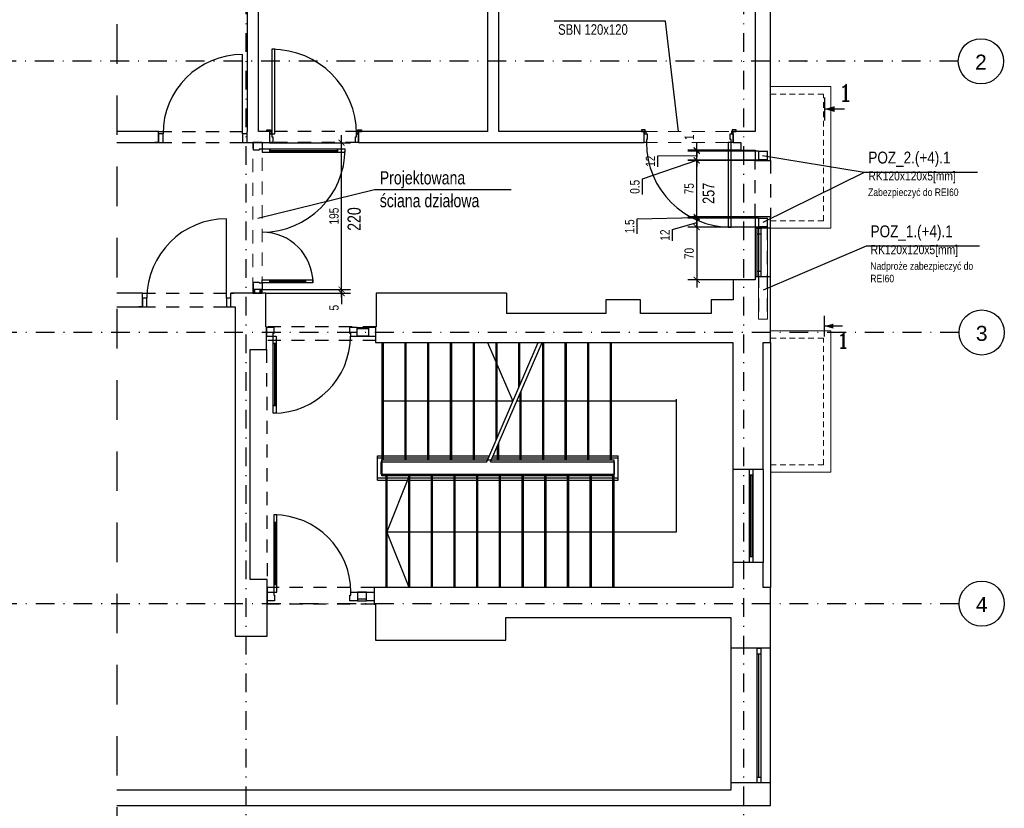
# Model space of a CAD drawing. Header units: metres. Extents: x -1395 to 3805, y -1606 to 1418.
# Tile 9 of 11: x 1456 to 2762, y -612 to 434. Entities that reach past the tile are written whole.
import ezdxf
from ezdxf.enums import TextEntityAlignment as Align

# ---------------------------------------------------------------- set-up
doc = ezdxf.new("R2010")
doc.units = ezdxf.units.M
doc.header["$LTSCALE"] = 50
doc.header["$MEASUREMENT"] = 0
for name, pattern in [('DASHDOTX2', [1, 0.5, -0.25, 0, -0.25]), ('DO', [1, 0.5, -0.24, 0.02, -0.24]), ('DP', [0.63, 0.35, -0.28]), ('Przer. długie kreski', [0.25, 0.15, -0.1])]:
    doc.linetypes.add(name, pattern=pattern)
for name, color, linetype in [('A_osie', 7, 'Continuous'), ('A_pomocnicze', 7, 'Continuous'), ('A_ściany', 7, 'Continuous'), ('BS_lpd', 1, 'DP'), ('BS_wym', 1, 'Continuous'), ('BZ_odn', 1, 'Continuous'), ('BZ_osd', 1, 'DO'), ('BZ_txc', 1, 'Continuous'), ('BZ_txg', 3, 'Continuous'), ('BZ_txs', 2, 'Continuous'), ('BZ_wym', 1, 'Continuous'), ('K3_konstrukcja do wykonania', 2, 'Continuous'), ('K3_projektowane nadproza', 150, 'DP'), ('k3_projektowane sciany', 2, 'Continuous'), ('k3_sciany istn', 1, 'DP')]:
    doc.layers.add(name, color=color, linetype=linetype)
doc.styles.add('BIKTC', font='bikromsw.shx', dxfattribs={"width": 0.85})
doc.styles.add('BIKTS', font='bikromsw.shx', dxfattribs={"width": 0.85})
doc.styles.add('BIKWYM', font='bikromsw.shx', dxfattribs={"width": 0.8})
doc.styles.add('GENERATED_STYLE_1', font='arial.ttf')
doc.styles.add('ROMANC', font='ROMANC.SHX', dxfattribs={"width": 0.9})
doc.dimstyles.new('BS_KP_50', dxfattribs={"dimscale": 0.5, "dimtxt": 25, "dimasz": 16, "dimexe": 24, "dimexo": 0, "dimgap": 0, "dimtad": 0, "dimdec": 1, "dimrnd": 0.5, "dimzin": 9, "dimdsep": 46, "dimtxsty": 'BIKWYM', "dimblk": 'ARCHTICK', "dimblk1": 'ARCHTICK', "dimblk2": 'WYM-KP', "dimcen": 0, "dimdle": 20, "dimclrd": 256, "dimclre": 256, "dimclrt": 7, "dimadec": 0, "dimazin": 0, "dimtfac": 0.033333, "dimtdec": 1, "dimtmove": 0, "dimatfit": 3, "dimldrblk": 'ARCHTICK', "dimfxl": 1, "dimtvp": 0.8, "dimtfillclr": 256, "dimtolj": 1, "dimarcsym": 0})
doc.dimstyles.new('BZ_BGR_50', dxfattribs={"dimscale": 0.5, "dimtxt": 25, "dimasz": 1.666667, "dimexe": 0, "dimexo": 0, "dimgap": 0, "dimtad": 0, "dimdec": 1, "dimrnd": 0.5, "dimzin": 9, "dimdsep": 46, "dimtxsty": 'BIKWYM', "dimblk": 'NONE', "dimcen": 0, "dimse1": 1, "dimse2": 1, "dimclrd": 256, "dimclre": 256, "dimclrt": 7, "dimadec": 0, "dimazin": 0, "dimtfac": 0.033333, "dimtdec": 1, "dimtmove": 0, "dimatfit": 3, "dimldrblk": 'NONE', "dimfxl": 1, "dimtvp": 0.8, "dimtolj": 1, "dimarcsym": 0})
doc.dimstyles.new('BZ_KP_50', dxfattribs={"dimscale": 0.5, "dimtxt": 25, "dimasz": 16, "dimexe": 24, "dimexo": 0, "dimgap": 0, "dimtad": 0, "dimdec": 1, "dimrnd": 0.5, "dimzin": 9, "dimdsep": 46, "dimtxsty": 'BIKWYM', "dimblk": 'ARCHTICK', "dimblk1": 'ARCHTICK', "dimblk2": 'WYM-KP', "dimcen": 0, "dimdle": 20, "dimclrd": 256, "dimclre": 256, "dimclrt": 7, "dimadec": 0, "dimazin": 0, "dimtfac": 0.033333, "dimtdec": 1, "dimtmove": 0, "dimatfit": 3, "dimfxl": 1, "dimtvp": 0.8, "dimtfillclr": 256, "dimtolj": 1, "dimarcsym": 0})
pattern_1 = [(45, (-18636.798, -4431.543), (-5.7024626, 5.7024626), []), (45, (-18631.096, -4431.543), (-5.7024626, 5.7024626), [4.0323, -2.0161])]

# ---------------------------------------------------------------- blocks, each defined once
blk = doc.blocks.new('_ArchTick')
at = {"color": 0, "linetype": 'ByBlock', "const_width": 0.15}
blk.add_lwpolyline([(-0.5, -0.5), (0.5, 0.5)], dxfattribs=at)
blk = doc.blocks.new('*D199')
at = {"layer": 'BS_wym', "lineweight": -2}
for p, q in [((2353.8, 238.1), (2353.8, 270.1)), ((2302.4, 253.8), (2353.8, 254.1)), ((2302.4, 239.1), (2302.4, 253.8)), ((2435.7, 260.1), (2341.8, 260.1)), ((2435.7, 248.1), (2341.8, 248.1))]:
    blk.add_line(p, q, dxfattribs=at)
at = {"layer": 'Defpoints', "color": 0}
for p in [(2353.8, 260.1), (2435.7, 260.1), (2435.7, 248.1)]:
    blk.add_point(p, dxfattribs=at)
at = {"layer": 'BS_wym', "lineweight": -2, "xscale": 8, "yscale": 8, "zscale": 8}
for p, rotation in [((2353.8, 260.1), 90), ((2353.8, 248.1), 270)]:
    blk.add_blockref('_ArchTick', p, dxfattribs=dict(at, rotation=rotation))
at = {"layer": 'BS_wym', "color": 7, "insert": (2292.4, 246.5), "char_height": 12.5, "attachment_point": 5, "rotation": 90, "style": 'BIKWYM'}
blk.add_mtext('\\A1;12', dxfattribs=at)
blk = doc.blocks.new('WYM-KP')
blk.add_hatch(color=256).paths.add_polyline_path([(-3, 0, 1), (3, 0, 1)])
blk.add_circle((0, 0), 3)
blk = doc.blocks.new('*D200')
at = {"layer": 'BS_wym', "lineweight": -2}
for p, q in [((2353.8, 162.6), (2353.8, 257.6)), ((2431.4, 247.6), (2341.8, 247.6)), ((2431.4, 172.6), (2341.8, 172.6))]:
    blk.add_line(p, q, dxfattribs=at)
at = {"layer": 'Defpoints', "color": 0}
for p in [(2353.8, 247.6), (2431.4, 247.6), (2431.4, 172.6)]:
    blk.add_point(p, dxfattribs=at)
at = {"layer": 'BS_wym', "lineweight": -2, "xscale": 8, "yscale": 8, "zscale": 8}
for p, rotation in [((2353.8, 247.6), 90), ((2353.8, 172.6), 270)]:
    blk.add_blockref('_ArchTick', p, dxfattribs=dict(at, rotation=rotation))
at = {"layer": 'BS_wym', "color": 7, "insert": (2343.8, 210.1), "char_height": 12.5, "attachment_point": 5, "rotation": 90, "style": 'BIKWYM'}
blk.add_mtext('\\A1;75', dxfattribs=at)
blk = doc.blocks.new('*D201')
at = {"layer": 'BS_wym', "lineweight": -2}
for p, q in [((2435.7, 171.1), (2341.8, 171.1)), ((2353.8, 171.1), (2353.8, 179.1)), ((2353.8, 159.1), (2353.8, 171.1)), ((2321.6, 155.9), (2353.8, 165.1)), ((2435.7, 159.1), (2341.8, 159.1)), ((2353.8, 159.1), (2353.8, 151.1)), ((2321.6, 141.1), (2321.6, 155.9))]:
    blk.add_line(p, q, dxfattribs=at)
at = {"layer": 'Defpoints', "color": 0}
for p in [(2353.8, 171.1), (2435.7, 171.1), (2435.7, 159.1)]:
    blk.add_point(p, dxfattribs=at)
at = {"layer": 'BS_wym', "lineweight": -2, "xscale": 8, "yscale": 8, "zscale": 8}
for p, rotation in [((2353.8, 171.1), 270), ((2353.8, 159.1), 90)]:
    blk.add_blockref('_ArchTick', p, dxfattribs=dict(at, rotation=rotation))
at = {"layer": 'BS_wym', "color": 7, "insert": (2311.6, 148.5), "char_height": 12.5, "attachment_point": 5, "rotation": 90, "style": 'BIKWYM'}
blk.add_mtext('\\A1;12', dxfattribs=at)
blk = doc.blocks.new('*D202')
at = {"layer": 'BS_wym', "lineweight": -2}
for p, q in [((2435.7, 159.1), (2341.8, 159.1)), ((2353.8, 169.1), (2353.8, 79)), ((2402.4, 89), (2341.8, 89))]:
    blk.add_line(p, q, dxfattribs=at)
at = {"layer": 'Defpoints', "color": 0}
for p in [(2435.7, 159.1), (2353.8, 89), (2402.4, 89)]:
    blk.add_point(p, dxfattribs=at)
at = {"layer": 'BS_wym', "lineweight": -2, "xscale": 8, "yscale": 8, "zscale": 8}
for p, rotation in [((2353.8, 159.1), 90), ((2353.8, 89), 270)]:
    blk.add_blockref('_ArchTick', p, dxfattribs=dict(at, rotation=rotation))
at = {"layer": 'BS_wym', "color": 7, "insert": (2343.8, 124.1), "char_height": 12.5, "attachment_point": 5, "rotation": 90, "style": 'BIKWYM'}
blk.add_mtext('\\A1;70', dxfattribs=at)
blk = doc.blocks.new('ST2')
blk.add_line((13.77, 0), (0, 0))
blk.add_solid([(6.84, -1.95), (6.84, 1.95), (0, 0)])
blk = doc.blocks.new('eprzv')
blk.add_line((47.9, 0), (-47.9, 0))
at = {"xscale": 6, "yscale": 6, "zscale": 6, "rotation": 270}
blk.add_blockref('ST2', (0, 0), dxfattribs=at)
at = {"style": 'ROMANC'}
blk.add_attdef('PRZ', text='', height=70, rotation=270, dxfattribs=at).set_placement((32.1, -86), align=Align.CENTER)
blk = doc.blocks.new('*D215')
at = {"layer": 'BS_wym', "lineweight": -2}
for p, q in [((1882.6, 76.2), (1882.6, 84.2)), ((1777.2, 76.2), (1894.6, 76.2)), ((1782.1, 71.4), (1894.6, 71.4)), ((1882.6, 76.2), (1882.6, 71.4)), ((1882.6, 71.4), (1882.6, 56.7))]:
    blk.add_line(p, q, dxfattribs=at)
at = {"layer": 'Defpoints', "color": 0}
for p in [(1777.2, 76.2), (1782.1, 71.4), (1882.6, 71.4)]:
    blk.add_point(p, dxfattribs=at)
at = {"layer": 'BS_wym', "lineweight": -2, "xscale": 8, "yscale": 8, "zscale": 8}
for p, rotation in [((1882.6, 76.2), 270), ((1882.6, 71.4), 90)]:
    blk.add_blockref('_ArchTick', p, dxfattribs=dict(at, rotation=rotation))
at = {"layer": 'BS_wym', "color": 7, "insert": (1872.6, 52.1), "char_height": 12.5, "attachment_point": 5, "rotation": 90, "style": 'BIKWYM'}
blk.add_mtext('\\A1;5', dxfattribs=at)
blk = doc.blocks.new('*D216')
at = {"layer": 'BS_wym', "lineweight": -2}
for p, q in [((1882.6, 66.2), (1882.6, 281.2)), ((1787.2, 271.2), (1894.6, 271.2)), ((1777.2, 76.2), (1894.6, 76.2))]:
    blk.add_line(p, q, dxfattribs=at)
at = {"layer": 'Defpoints', "color": 0}
for p in [(1787.2, 271.2), (1882.6, 271.2), (1777.2, 76.2)]:
    blk.add_point(p, dxfattribs=at)
at = {"layer": 'BS_wym', "lineweight": -2, "xscale": 8, "yscale": 8, "zscale": 8}
for p, rotation in [((1882.6, 271.2), 90), ((1882.6, 76.2), 270)]:
    blk.add_blockref('_ArchTick', p, dxfattribs=dict(at, rotation=rotation))
at = {"layer": 'BS_wym', "color": 7, "insert": (1872.6, 173.7), "char_height": 12.5, "attachment_point": 5, "rotation": 90, "style": 'BIKWYM'}
blk.add_mtext('\\A1;195', dxfattribs=at)
blk = doc.blocks.new('_None')
blk = doc.blocks.new('*D220')
at = {"layer": 'BS_wym', "lineweight": -2}
for p, q in [((2353.8, 261.2), (2353.8, 271.6)), ((2412.4, 261.2), (2341.8, 261.2)), ((2435.7, 260.1), (2341.8, 260.1)), ((2353.8, 260.1), (2353.8, 261.2)), ((2353.8, 260.1), (2353.8, 252.1))]:
    blk.add_line(p, q, dxfattribs=at)
at = {"layer": 'Defpoints', "color": 0}
for p in [(2353.8, 261.2), (2412.4, 261.2), (2435.7, 260.1)]:
    blk.add_point(p, dxfattribs=at)
at = {"layer": 'BS_wym', "lineweight": -2, "xscale": 8, "yscale": 8, "zscale": 8}
for p, rotation in [((2353.8, 261.2), 270), ((2353.8, 260.1), 90)]:
    blk.add_blockref('_ArchTick', p, dxfattribs=dict(at, rotation=rotation))
at = {"layer": 'BS_wym', "color": 7, "insert": (2343.8, 278.4), "char_height": 12.5, "attachment_point": 5, "rotation": 90, "style": 'BIKWYM'}
blk.add_mtext('\\A1;1', dxfattribs=at)
blk = doc.blocks.new('*D221')
at = {"layer": 'BZ_wym', "lineweight": -2}
for p, q in [((2353.8, 248.1), (2353.8, 256.1)), ((2281.8, 223.1), (2353.8, 247.9)), ((2435.7, 248.1), (2341.8, 248.1)), ((2431.4, 247.6), (2341.8, 247.6)), ((2353.8, 248.1), (2353.8, 247.6)), ((2353.8, 247.6), (2353.8, 239.6)), ((2281.8, 202.2), (2281.8, 223.1))]:
    blk.add_line(p, q, dxfattribs=at)
at = {"layer": 'Defpoints', "color": 0}
for p in [(2353.8, 247.6), (2431.4, 247.6), (2435.7, 248.1)]:
    blk.add_point(p, dxfattribs=at)
at = {"layer": 'BZ_wym', "lineweight": -2, "xscale": 8, "yscale": 8, "zscale": 8}
for p, rotation in [((2353.8, 248.1), 270), ((2353.8, 247.6), 90)]:
    blk.add_blockref('_ArchTick', p, dxfattribs=dict(at, rotation=rotation))
at = {"layer": 'BZ_wym', "color": 7, "insert": (2271.8, 212.6), "char_height": 12.5, "attachment_point": 5, "rotation": 90, "style": 'BIKWYM'}
blk.add_mtext('\\A1;0.5', dxfattribs=at)
blk = doc.blocks.new('*D222')
at = {"layer": 'BZ_wym', "lineweight": -2}
for p, q in [((2274.8, 169.9), (2353.8, 171.9)), ((2274.8, 150.4), (2274.8, 169.9)), ((2431.4, 172.6), (2341.8, 172.6)), ((2435.7, 171.1), (2341.8, 171.1)), ((2353.8, 172.6), (2353.8, 180.6)), ((2353.8, 172.6), (2353.8, 171.1)), ((2353.8, 171.1), (2353.8, 163.1))]:
    blk.add_line(p, q, dxfattribs=at)
at = {"layer": 'Defpoints', "color": 0}
for p in [(2353.8, 171.1), (2431.4, 172.6), (2435.7, 171.1)]:
    blk.add_point(p, dxfattribs=at)
at = {"layer": 'BZ_wym', "lineweight": -2, "xscale": 8, "yscale": 8, "zscale": 8}
for p, rotation in [((2353.8, 172.6), 270), ((2353.8, 171.1), 90)]:
    blk.add_blockref('_ArchTick', p, dxfattribs=dict(at, rotation=rotation))
at = {"layer": 'BZ_wym', "color": 7, "insert": (2264.8, 160.1), "char_height": 12.5, "attachment_point": 5, "rotation": 90, "style": 'BIKWYM'}
blk.add_mtext('\\A1;1.5', dxfattribs=at)

msp = doc.modelspace()

# ---------------------------------------------------------------- hatches: boundary and pattern name
at = {"layer": 'k3_projektowane sciany', "linetype": 'Continuous'}
h = msp.add_hatch(dxfattribs=at)
h.set_pattern_fill('FP_65', color=256, scale=100, style=0, pattern_type=2)
h.set_pattern_definition(pattern_1)
h.paths.add_polyline_path([(1764.75, 71.41), (1766, 71.41), (1766, 76.23), (1765.75, 76.23), (1764.75, 76.23)])
h = msp.add_hatch(dxfattribs=at)
h.set_pattern_fill('FP_65', color=256, scale=100, style=0, pattern_type=2)
h.set_pattern_definition(pattern_1)
h.paths.add_polyline_path([(1766, 71.41), (1767.25, 71.41), (1767.25, 76.23), (1766, 76.23)])
h = msp.add_hatch(dxfattribs=at)
h.set_pattern_fill('FP_65', color=256, scale=100, style=0, pattern_type=2)
h.set_pattern_definition(pattern_1)
h.paths.add_polyline_path([(1774.75, 71.41), (1776, 71.41), (1776, 76.23), (1774.75, 76.23)])
h = msp.add_hatch(dxfattribs=at)
h.set_pattern_fill('FP_65', color=256, scale=100, style=0, pattern_type=2)
h.set_pattern_definition(pattern_1)
h.paths.add_polyline_path([(1776, 71.41), (1777.25, 71.41), (1777.25, 76.23), (1776, 76.23)])

# ---------------------------------------------------------------- linework, layer by layer
at = {"layer": 'A_osie', "color": 18, "linetype": 'DASHDOTX2', "lineweight": 5}
for p in [(2498.33, 379.21), (2498.33, 379.21), (2499.34, 19.21), (2499.34, 19.21), (2499.34, -340.79), (2499.34, -340.79)]:
    msp.add_point(p, dxfattribs=at)
at = {"layer": 'A_pomocnicze', "linetype": 'Continuous'}
for p, q in [((2451.85, 6.11), (2451.85, -319.49)), ((2441.85, -162.49), (2441.85, -286.19))]:
    msp.add_line(p, q, dxfattribs=at)
at = {"layer": 'A_ściany', "color": 1, "linetype": 'Continuous', "lineweight": 13}
for p, q in [((2451.85, 345.61), (2531.85, 345.61)), ((2531.85, 157.61), (2531.85, 345.61)), ((2451.85, 157.61), (2531.85, 157.61)), ((2451.85, 21.61), (2531.85, 21.61)), ((2531.85, -166.39), (2531.85, 21.61)), ((2451.85, -166.39), (2531.85, -166.39))]:
    msp.add_line(p, q, dxfattribs=at)
at = {"layer": 'A_ściany', "color": 1, "linetype": 'Przer. długie kreski', "lineweight": 13}
for p, q in [((2451.85, 335.61), (2521.85, 335.61)), ((2521.85, 167.61), (2521.85, 335.61)), ((2451.85, 167.61), (2521.85, 167.61)), ((2451.85, 11.61), (2521.85, 11.61)), ((2521.85, -156.39), (2521.85, 11.61)), ((2451.85, -156.39), (2521.85, -156.39))]:
    msp.add_line(p, q, dxfattribs=at)
at = {"layer": 'A_ściany', "linetype": 'Continuous'}
for p, q in [((1735.85, 71.41), (1739.55, 71.41)), ((1735.85, 64.69), (1735.85, 71.41))]:
    msp.add_line(p, q, dxfattribs=at)
at = {"layer": 'BS_lpd', "ltscale": 3}
msp.add_line((1584.45, 995.42), (1584.45, -840.71), dxfattribs=at)
at = {"layer": 'BZ_osd'}
for p, q in [((1756.17, -908.39), (1756.17, 1056.3)), ((2416.17, -908.39), (2416.17, 1056.3)), ((2700.84, 379.21), (-1149.82, 379.21)), ((2701.85, 19.21), (-1149.82, 19.21)), ((2701.85, -340.79), (-1149.82, -340.79))]:
    msp.add_line(p, q, dxfattribs=at)
at = {"layer": 'BZ_osd', "color": 7, "linetype": 'Continuous'}
for centre in [(2730.84, 379.21), (2731.85, 19.21), (2731.85, -340.79)]:
    msp.add_circle(centre, 30, dxfattribs=at)
at = {"layer": 'BZ_txc'}
msp.add_line((2575.81, 231.55), (2441.68, 165.11), dxfattribs=at)
for points in [[(2726.17, 231.55), (2575.81, 231.55), (2441.25, 253.81)], [(2729.12, 133.66), (2578.76, 133.66), (2442.04, 75.53)]]:
    msp.add_lwpolyline(points, dxfattribs=at)
at = {"layer": 'K3_konstrukcja do wykonania', "linetype": 'Continuous', "lineweight": 13}
for points in [[(2435.68, 248.11), (2435.68, 260.11), (2447.68, 260.11), (2447.68, 248.11), (2435.68, 248.11)], [(2435.68, 159.11), (2435.68, 171.11), (2447.68, 171.11), (2447.68, 159.11), (2435.68, 159.11)], [(2447.68, 159.11), (2447.68, 36.71), (2435.68, 36.71), (2435.68, 159.11), (2447.68, 159.11)]]:
    msp.add_lwpolyline(points, dxfattribs=at)
for points in [[(2436.28, 248.71), (2436.28, 259.51), (2447.08, 259.51), (2447.08, 248.71)], [(2436.28, 159.71), (2436.28, 170.51), (2447.08, 170.51), (2447.08, 159.71)]]:
    msp.add_lwpolyline(points, close=True, dxfattribs=at)
at = {"layer": 'K3_konstrukcja do wykonania', "linetype": 'DP', "lineweight": 13}
for points in [[(2436.18, 159.11), (2436.18, 36.71)], [(2447.18, 159.11), (2447.18, 36.71)]]:
    msp.add_lwpolyline(points, dxfattribs=at)
at = {"layer": 'K3_projektowane nadproza', "linetype": 'DP'}
msp.add_lwpolyline([(2431.35, 247.61), (2451.85, 247.61), (2451.85, 172.61), (2431.35, 172.61)], close=True, dxfattribs=at)
at = {"layer": 'k3_projektowane sciany', "linetype": 'DP', "lineweight": 5}
for p, q in [((2284.25, 286.23), (2402.25, 286.23)), ((1764.75, 74.53), (1764.75, 271.23)), ((1777.25, 76.23), (1777.25, 271.23)), ((2284.25, 271.23), (2402.25, 271.23))]:
    msp.add_line(p, q, dxfattribs=at)
at = {"layer": 'k3_projektowane sciany', "color": 252, "linetype": 'Continuous'}
for p, q in [((1765.75, 271.23), (1764.75, 271.23)), ((1766, 271.23), (1765.75, 271.23)), ((1765.75, 271.23), (1777.25, 271.23)), ((1765.75, 261.23), (1765.75, 271.23)), ((1766, 271.23), (1765.75, 271.23)), ((1767.25, 271.23), (1766, 271.23)), ((1767.25, 271.23), (1766, 271.23)), ((1774.75, 271.23), (1767.25, 271.23)), ((1774.75, 271.23), (1767.25, 271.23)), ((1777.25, 262.43), (1773.25, 262.43)), ((1773.25, 262.43), (1773.25, 261.23)), ((1776, 271.23), (1774.75, 271.23)), ((1776, 271.23), (1774.75, 271.23)), ((1777.25, 271.23), (1776, 271.23)), ((1777.25, 271.23), (1776, 271.23)), ((1777.25, 271.23), (1777.25, 262.43)), ((1787.25, 262.43), (1777.25, 262.43)), ((1777.25, 262.43), (1777.25, 258.43)), ((1787.25, 262.43), (1787.25, 260.43)), ((1877.25, 262.43), (1787.25, 262.43)), ((1787.25, 258.43), (1787.25, 262.43)), ((1877.25, 260.43), (1877.25, 262.43)), ((1887.25, 262.43), (1877.25, 262.43)), ((1877.25, 262.43), (1877.25, 258.43)), ((1887.25, 258.43), (1887.25, 262.43)), ((1773.25, 261.23), (1765.75, 261.23)), ((1777.25, 258.43), (1787.25, 258.43)), ((1787.25, 260.43), (1877.25, 260.43)), ((1787.25, 260.43), (1787.25, 258.43)), ((1877.25, 260.43), (1787.25, 260.43)), ((1877.25, 260.43), (1787.25, 260.43)), ((1787.25, 258.43), (1877.25, 258.43)), ((1877.25, 258.43), (1877.25, 260.43)), ((1877.25, 258.43), (1887.25, 258.43)), ((1765.75, 86.23), (1773.25, 86.23)), ((1765.75, 76.23), (1765.75, 86.23)), ((1773.25, 86.23), (1773.25, 85.03)), ((1773.25, 85.03), (1777.25, 85.03)), ((1777.25, 89.03), (1787.25, 89.03)), ((1777.25, 85.03), (1777.25, 89.03)), ((1777.25, 85.03), (1777.25, 76.23)), ((1787.25, 85.03), (1777.25, 85.03)), ((1787.25, 87.03), (1787.25, 89.03)), ((1787.25, 89.03), (1834.65, 89.03)), ((1787.25, 89.03), (1787.25, 85.03)), ((1787.25, 85.03), (1787.25, 87.03)), ((1787.25, 87.03), (1834.65, 87.03)), ((1834.65, 87.03), (1787.25, 87.03)), ((1834.65, 87.03), (1787.25, 87.03)), ((1834.65, 85.03), (1787.25, 85.03)), ((1834.65, 89.03), (1834.65, 87.03)), ((1834.65, 85.03), (1834.65, 89.03)), ((1834.65, 89.03), (1844.65, 89.03)), ((1834.65, 87.03), (1834.65, 85.03)), ((1844.65, 85.03), (1834.65, 85.03)), ((1844.65, 89.03), (1844.65, 85.03))]:
    msp.add_line(p, q, dxfattribs=at)
at = {"layer": 'k3_projektowane sciany', "linetype": 'Continuous'}
for p, q in [((1765.75, 76.23), (1764.75, 76.23)), ((1766, 76.23), (1765.75, 76.23)), ((1777.25, 76.23), (1765.75, 76.23)), ((1766, 76.23), (1765.75, 76.23)), ((1766, 76.23), (1766, 71.41)), ((1767.25, 76.23), (1766, 76.23)), ((1767.25, 76.23), (1766, 76.23)), ((1767.25, 76.23), (1767.25, 71.41)), ((1774.75, 76.23), (1767.25, 76.23)), ((1774.75, 76.23), (1767.25, 76.23)), ((1774.75, 71.41), (1774.75, 76.23)), ((1776, 76.23), (1774.75, 76.23)), ((1776, 76.23), (1774.75, 76.23)), ((1776, 71.41), (1776, 76.23)), ((1777.25, 76.23), (1776, 76.23)), ((1777.25, 76.23), (1776, 76.23))]:
    msp.add_line(p, q, dxfattribs=at)
at = {"layer": 'k3_projektowane sciany', "linetype": 'Continuous', "flags": 128}
for points in [[(1764.75, 76.23), (1764.75, 71.41)], [(1764.75, 71.41), (1766, 71.41)], [(1766, 71.41), (1767.25, 71.41)], [(1767.25, 71.41), (1774.75, 71.41)], [(1774.75, 71.41), (1776, 71.41)], [(1776, 71.41), (1777.25, 71.41)], [(1777.25, 71.41), (1777.25, 76.23)]]:
    msp.add_lwpolyline(points, dxfattribs=at)
at = {"layer": 'k3_projektowane sciany', "color": 252, "linetype": 'Continuous'}
for centre, radius, start, end in [((1777.25, 262.43), 110, 270, 0), ((1777.25, 85.03), 67.4, 0, 90)]:
    msp.add_arc(centre, radius, start, end, dxfattribs=at)
at = {"layer": 'k3_sciany istn', "linetype": 'Continuous'}
for p, q in [((2451.85, 247.61), (2451.85, 957.31)), ((1790.05, 395.13), (1790.05, 282.73)), ((1794.05, 395.13), (1790.05, 395.13)), ((1794.05, 282.73), (1794.05, 395.13)), ((1751.25, 282.73), (1751.25, 388.23)), ((1783.55, 286.23), (1783.55, 288.13)), ((1783.55, 288.13), (1788.55, 288.13)), ((1788.55, 288.13), (1788.55, 286.23)), ((1903.95, 288.13), (1908.95, 288.13)), ((1903.95, 286.23), (1903.95, 288.13)), ((1908.95, 288.13), (1908.95, 286.23)), ((2285.55, 288.13), (2280.55, 288.13)), ((2280.55, 288.13), (2280.55, 286.23)), ((2285.55, 286.23), (2285.55, 288.13)), ((2405.95, 288.13), (2400.95, 288.13)), ((2400.95, 288.13), (2400.95, 286.23)), ((2405.95, 286.23), (2405.95, 288.13)), ((1639.75, 286.23), (1636.05, 286.23)), ((1639.75, 286.23), (1636.05, 286.23)), ((1639.75, 282.73), (1639.75, 286.23)), ((1639.75, 282.73), (1639.75, 286.23)), ((1639.75, 271.23), (1639.75, 282.73)), ((1645.75, 282.73), (1639.75, 282.73)), ((1639.75, 282.73), (1639.75, 271.23)), ((1639.75, 271.23), (1639.75, 282.73)), ((1645.75, 271.23), (1645.75, 282.73)), ((1757.25, 282.73), (1751.25, 282.73)), ((1751.25, 282.73), (1751.25, 271.23)), ((1757.25, 282.73), (1757.25, 286.23)), ((1757.25, 282.73), (1757.25, 286.23)), ((1757.25, 271.23), (1757.25, 282.73)), ((1757.25, 271.23), (1757.25, 282.73)), ((1757.25, 271.23), (1757.25, 282.73)), ((1787.25, 286.23), (1783.55, 286.23)), ((1788.55, 286.23), (1783.55, 286.23)), ((1787.25, 286.23), (1783.55, 286.23)), ((1787.25, 282.73), (1787.25, 286.23)), ((1787.25, 282.73), (1787.25, 286.23)), ((1787.25, 286.23), (1789.75, 286.23)), ((1787.25, 282.73), (1787.25, 286.23)), ((1787.25, 271.23), (1787.25, 282.73)), ((1789.75, 282.73), (1787.25, 282.73)), ((1787.25, 271.23), (1787.25, 282.73)), ((1787.25, 282.73), (1790.05, 282.73)), ((1787.25, 271.23), (1787.25, 282.73)), ((1789.75, 286.23), (1789.75, 282.73)), ((1790.05, 282.73), (1790.05, 278.73)), ((1790.05, 282.73), (1794.05, 282.73)), ((1790.05, 278.73), (1791.25, 278.73)), ((1791.25, 278.73), (1791.25, 271.23)), ((1901.25, 271.23), (1901.25, 278.73)), ((1901.25, 278.73), (1902.45, 278.73)), ((1902.45, 278.73), (1902.45, 282.73)), ((1902.45, 282.73), (1905.25, 282.73)), ((1902.75, 282.73), (1902.75, 286.23)), ((1902.75, 286.23), (1905.25, 286.23)), ((1905.25, 282.73), (1902.75, 282.73)), ((1908.95, 286.23), (1903.95, 286.23)), ((1905.25, 286.23), (1908.95, 286.23)), ((1905.25, 282.73), (1905.25, 286.23)), ((1905.25, 286.23), (1905.25, 282.73)), ((1905.25, 282.73), (1905.25, 286.23)), ((1905.25, 286.23), (1908.95, 286.23)), ((1905.25, 271.23), (1905.25, 282.73)), ((1905.25, 282.73), (1905.25, 271.23)), ((1905.25, 271.23), (1905.25, 282.73)), ((2284.25, 286.23), (2091.17, 286.23)), ((2284.25, 286.23), (2280.55, 286.23)), ((2280.55, 286.23), (2285.55, 286.23)), ((2284.25, 286.23), (2280.55, 286.23)), ((2284.25, 282.73), (2284.25, 286.23)), ((2286.75, 286.23), (2284.25, 286.23)), ((2284.25, 286.23), (2284.25, 282.73)), ((2284.25, 282.73), (2284.25, 286.23)), ((2284.25, 271.23), (2284.25, 282.73)), ((2284.25, 282.73), (2286.75, 282.73)), ((2284.25, 271.23), (2284.25, 282.73)), ((2284.25, 282.73), (2288.25, 282.73)), ((2284.25, 271.23), (2284.25, 282.73)), ((2286.75, 282.73), (2286.75, 286.23)), ((2288.25, 275.23), (2287.05, 275.23)), ((2287.05, 275.23), (2287.05, 271.23)), ((2288.25, 282.73), (2288.25, 275.23)), ((2398.25, 275.23), (2398.25, 282.73)), ((2398.25, 282.73), (2402.25, 282.73)), ((2399.45, 275.23), (2398.25, 275.23)), ((2399.45, 271.23), (2399.45, 275.23)), ((2402.25, 286.23), (2399.75, 286.23)), ((2399.75, 286.23), (2399.75, 282.73)), ((2399.75, 282.73), (2402.25, 282.73)), ((2400.95, 286.23), (2405.95, 286.23)), ((2402.25, 286.23), (2405.95, 286.23)), ((2402.25, 282.73), (2402.25, 286.23)), ((2402.25, 282.73), (2402.25, 286.23)), ((2402.25, 282.73), (2402.25, 286.23)), ((2402.25, 286.23), (2405.95, 286.23)), ((2402.25, 271.23), (2402.25, 282.73)), ((2402.25, 282.73), (2402.25, 271.23)), ((2402.25, 271.23), (2402.25, 282.73)), ((1639.75, 271.23), (1635.05, 271.23)), ((1639.75, 271.23), (1635.05, 271.23)), ((1639.75, 271.23), (1645.75, 271.23)), ((1751.25, 271.23), (1757.25, 271.23)), ((1757.25, 271.23), (1761.95, 271.23)), ((1757.25, 271.23), (1761.95, 271.23)), ((1791.25, 271.23), (1787.25, 271.23)), ((1905.25, 271.23), (1901.25, 271.23)), ((2287.05, 271.23), (2284.25, 271.23)), ((2399.45, 271.23), (2395.45, 271.23)), ((2395.45, 271.23), (2395.45, 158.83)), ((2402.25, 271.23), (2399.45, 271.23)), ((2399.45, 158.83), (2399.45, 271.23)), ((2431.35, 247.61), (2451.85, 247.61)), ((1729.85, 64.69), (1729.85, 170.19)), ((2451.85, 172.61), (2431.35, 172.61)), ((2395.45, 158.83), (2399.45, 158.83)), ((2451.85, 157.61), (2431.35, 157.61)), ((2431.35, 157.61), (2431.35, 93.01)), ((2433.85, 93.01), (2433.85, 157.61)), ((2433.85, 157.61), (2438.85, 157.61)), ((2438.85, 157.61), (2438.85, 93.01)), ((2451.85, 93.01), (2451.85, 157.61)), ((2433.85, 150.11), (2438.85, 150.11)), ((2436.35, 100.51), (2436.35, 150.11)), ((2451.85, 93.01), (2431.35, 93.01)), ((2433.85, 100.51), (2438.85, 100.51)), ((2438.85, 93.01), (2433.85, 93.01)), ((1618.35, 71.41), (1614.65, 71.41)), ((1618.35, 71.41), (1614.65, 71.41)), ((1618.35, 64.69), (1618.35, 71.41)), ((1618.35, 64.69), (1618.35, 71.41)), ((1735.85, 64.69), (1735.85, 71.41)), ((1735.85, 71.41), (1739.55, 71.41)), ((2101.45, 71.41), (2101.45, 44.64)), ((1618.35, 53.19), (1613.65, 53.19)), ((1618.35, 53.19), (1613.65, 53.19)), ((1618.35, 53.19), (1618.35, 64.69)), ((1624.35, 64.69), (1618.35, 64.69)), ((1618.35, 64.69), (1618.35, 53.19)), ((1618.35, 53.19), (1618.35, 64.69)), ((1618.35, 53.19), (1624.35, 53.19)), ((1624.35, 53.19), (1624.35, 64.69)), ((1735.85, 64.69), (1729.85, 64.69)), ((1729.85, 64.69), (1729.85, 53.19)), ((1729.85, 53.19), (1735.85, 53.19)), ((1735.85, 53.19), (1735.85, 64.69)), ((1735.85, 53.19), (1735.85, 64.69)), ((1735.85, 53.19), (1735.85, 64.69)), ((1735.85, 53.19), (1740.55, 53.19)), ((1735.85, 53.19), (1740.55, 53.19)), ((1783.15, 26.01), (1783.15, 26.51)), ((1928.15, 26.01), (1928.15, 26.51)), ((1783.15, 14.51), (1783.15, 26.01)), ((1783.15, 26.01), (1783.15, 14.51)), ((1793.15, 26.01), (1783.15, 26.01)), ((1783.15, 14.51), (1783.15, 26.01)), ((1783.15, 8.51), (1783.15, 14.51)), ((1783.15, 14.51), (1791.95, 14.51)), ((1791.95, 14.51), (1791.95, 18.51)), ((1791.95, 18.51), (1793.15, 18.51)), ((1791.95, 4.51), (1791.95, 14.51)), ((1791.95, 14.51), (1795.95, 14.51)), ((1793.15, 18.51), (1793.15, 26.01)), ((1795.95, 14.51), (1795.95, 4.51)), ((1893.15, 26.01), (1893.15, 18.51)), ((1903.15, 26.01), (1893.15, 26.01)), ((1893.15, 18.51), (1894.35, 18.51)), ((1894.35, 18.51), (1894.35, 14.51)), ((1894.35, 14.51), (1903.15, 14.51)), ((1903.15, 14.51), (1903.15, 26.01)), ((1903.15, 26.01), (1918.15, 26.01)), ((1903.15, 14.51), (1903.15, 26.01)), ((1918.15, 24.21), (1903.15, 24.21)), ((1918.15, 14.51), (1903.15, 14.51)), ((1903.15, 14.51), (1918.15, 14.51)), ((1928.15, 26.01), (1918.15, 26.01)), ((1918.15, 26.01), (1918.15, 14.51)), ((1918.15, 26.01), (1918.15, 14.51)), ((1918.15, 14.51), (1928.15, 14.51)), ((1928.15, 14.51), (1928.15, 26.01)), ((1928.15, 14.51), (1928.15, 26.01)), ((1928.15, 14.51), (1928.15, 26.01)), ((1928.15, 8.51), (1928.15, 14.51)), ((1791.95, 4.51), (1793.95, 4.51)), ((1791.95, -77.89), (1791.95, 4.51)), ((1795.95, 4.51), (1791.95, 4.51)), ((1793.95, 4.51), (1793.95, -77.89)), ((1793.95, 4.51), (1795.95, 4.51)), ((1793.95, -77.89), (1793.95, 4.51)), ((1793.95, -77.89), (1793.95, 4.51)), ((1795.95, 4.51), (1795.95, -77.89)), ((1936.25, 6.11), (1936.25, -171.29)), ((1937.75, 6.11), (1937.75, -149.89)), ((1966.44, 6.11), (1966.44, -149.89)), ((1967.94, 6.11), (1967.94, -149.89)), ((1996.63, 6.11), (1996.63, -149.89)), ((1998.13, 6.11), (1998.13, -149.89)), ((2026.82, 6.11), (2026.82, -149.89)), ((2028.32, 6.11), (2028.32, -149.89)), ((2057.01, 6.11), (2057.01, -149.89)), ((2058.51, 6.11), (2058.51, -149.89)), ((2075.29, -152.39), (2143.56, 6.11)), ((2076.36, 6.11), (2109.96, -71.89)), ((2080.29, -152.39), (2148.56, 6.11)), ((2087.2, 6.11), (2087.2, -124.73)), ((2088.7, 6.11), (2088.7, -121.25)), ((2117.39, 6.11), (2117.39, -54.65)), ((2118.89, 6.11), (2118.89, -51.17)), ((2149.03, 6.11), (2149.03, -149.89)), ((2150.53, 6.11), (2150.53, -149.89)), ((2178.97, 6.11), (2178.97, -149.89)), ((2180.47, 6.11), (2180.47, -149.89)), ((2208.91, 6.11), (2208.91, -149.89)), ((2210.41, 6.11), (2210.41, -149.89)), ((2238.85, 6.11), (2238.85, -149.89)), ((2240.35, 6.11), (2240.35, -149.89)), ((2451.85, 6.11), (2451.85, -319.29)), ((2119.09, -62.31), (2119.09, -149.89)), ((2120.59, -58.83), (2120.59, -149.89)), ((1793.95, -77.89), (1791.95, -77.89)), ((1791.95, -87.89), (1791.95, -77.89)), ((1791.95, -77.89), (1795.95, -77.89)), ((1795.95, -77.89), (1793.95, -77.89)), ((1795.95, -77.89), (1795.95, -87.89)), ((2109.96, -71.89), (1936.25, -71.89)), ((2326.79, -71.89), (2114.96, -71.89)), ((2326.79, -245.29), (2326.79, -69.39)), ((1795.95, -87.89), (1791.95, -87.89)), ((2090.65, -128.33), (2090.65, -149.89)), ((2089.15, -131.81), (2089.15, -149.89)), ((1930.25, -144.39), (2078.73, -144.39)), ((1930.25, -176.79), (1930.25, -144.39)), ((1930.25, -147.39), (2077.44, -147.39)), ((1935.25, -152.39), (2075.29, -152.39)), ((1935.25, -168.79), (1935.25, -152.39)), ((1936.25, -149.89), (2076.36, -149.89)), ((2080.29, -152.39), (2244.75, -152.39)), ((2081.36, -149.89), (2243.75, -149.89)), ((2082.44, -147.39), (2249.75, -147.39)), ((2083.73, -144.39), (2249.75, -144.39)), ((2243.75, -149.89), (2243.75, -319.29)), ((2244.75, -168.79), (2244.75, -152.39)), ((2249.75, -176.79), (2249.75, -144.39)), ((1935.25, -168.79), (2244.75, -168.79)), ((2401.65, -162.49), (2401.65, -286.19)), ((2441.85, -162.49), (2401.65, -162.49)), ((2423.85, -286.19), (2423.85, -162.49)), ((2428.85, -286.19), (2428.85, -162.49)), ((2441.85, -162.49), (2441.85, -286.19)), ((1930.25, -173.79), (2249.75, -173.79)), ((1930.25, -176.79), (2249.75, -176.79)), ((2243.75, -171.29), (1936.25, -171.29)), ((1941.25, -171.29), (1941.25, -319.29)), ((1972.33, -171.29), (1942.75, -245.29)), ((1942.75, -171.29), (1942.75, -319.29)), ((1971.35, -171.29), (1971.35, -319.29)), ((1972.85, -171.29), (1972.85, -319.29)), ((2001.45, -171.29), (2001.45, -319.29)), ((2002.95, -171.29), (2002.95, -319.29)), ((2031.55, -171.29), (2031.55, -319.29)), ((2033.05, -171.29), (2033.05, -319.29)), ((2061.65, -171.29), (2061.65, -319.29)), ((2063.15, -171.29), (2063.15, -319.29)), ((2091.75, -171.29), (2091.75, -319.29)), ((2093.25, -171.29), (2093.25, -319.29)), ((2121.85, -171.29), (2121.85, -319.29)), ((2123.35, -171.29), (2123.35, -319.29)), ((2151.95, -171.29), (2151.95, -319.29)), ((2153.45, -171.29), (2153.45, -319.29)), ((2182.05, -171.29), (2182.05, -319.29)), ((2183.55, -171.29), (2183.55, -319.29)), ((2212.15, -171.29), (2212.15, -319.29)), ((2213.65, -171.29), (2213.65, -319.29)), ((2242.25, -171.29), (2242.25, -319.29)), ((2428.85, -169.99), (2423.85, -169.99)), ((2425.35, -278.69), (2425.35, -169.99)), ((2427.35, -278.69), (2427.35, -169.99)), ((1792.55, -222.96), (1792.55, -232.96)), ((1796.55, -222.96), (1792.55, -222.96)), ((1794.55, -232.96), (1792.55, -232.96)), ((1792.55, -232.96), (1792.55, -315.29)), ((1792.55, -232.96), (1796.55, -232.96)), ((1794.55, -315.29), (1794.55, -232.96)), ((1796.55, -232.96), (1794.55, -232.96)), ((1794.55, -232.96), (1794.55, -315.29)), ((1794.55, -232.96), (1794.55, -315.29)), ((1796.55, -232.96), (1796.55, -222.96)), ((1796.55, -315.29), (1796.55, -232.96)), ((1942.75, -245.29), (2326.79, -245.29)), ((1972.33, -319.29), (1942.75, -245.29)), ((2441.85, -286.19), (2401.65, -286.19)), ((2428.85, -278.69), (2423.85, -278.69)), ((1783.75, -319.29), (1783.75, -325.29)), ((1783.75, -325.29), (1783.75, -336.79)), ((1783.75, -336.79), (1783.75, -325.29)), ((1783.75, -325.29), (1792.55, -325.29)), ((1783.75, -325.29), (1783.75, -336.79)), ((1792.55, -315.29), (1794.55, -315.29)), ((1796.55, -315.29), (1792.55, -315.29)), ((1792.55, -315.29), (1792.55, -325.29)), ((1792.55, -325.29), (1792.55, -329.29)), ((1792.55, -325.29), (1796.55, -325.29)), ((1794.55, -315.29), (1796.55, -315.29)), ((1796.55, -325.29), (1796.55, -315.29)), ((1894.88, -329.29), (1894.88, -325.29)), ((1894.88, -325.29), (1903.68, -325.29)), ((1903.68, -325.29), (1903.68, -336.79)), ((1915.68, -325.29), (1903.68, -325.29)), ((1903.68, -325.29), (1903.68, -336.79)), ((1903.68, -325.29), (1915.68, -325.29)), ((1915.68, -336.79), (1915.68, -325.29)), ((1915.68, -325.29), (1925.68, -325.29)), ((1915.68, -336.79), (1915.68, -325.29)), ((1925.68, -319.29), (1925.68, -325.29)), ((1925.68, -325.29), (1925.68, -336.79)), ((1925.68, -325.29), (1925.68, -336.79)), ((1925.68, -325.29), (1925.68, -336.79)), ((1783.75, -336.79), (1783.75, -341.29)), ((1793.75, -336.79), (1783.75, -336.79)), ((1792.55, -329.29), (1793.75, -329.29)), ((1793.75, -329.29), (1793.75, -336.79)), ((1893.68, -336.79), (1893.68, -329.29)), ((1893.68, -329.29), (1894.88, -329.29)), ((1903.68, -336.79), (1893.68, -336.79)), ((1915.68, -334.99), (1903.68, -334.99)), ((1903.68, -336.79), (1915.68, -336.79)), ((1925.68, -336.79), (1915.68, -336.79)), ((1925.68, -336.79), (1925.68, -341.29)), ((2451.85, -399.79), (2399.05, -399.79)), ((2399.05, -399.79), (2399.05, -578.79)), ((2433.85, -578.79), (2433.85, -399.79)), ((2433.85, -399.79), (2438.85, -399.79)), ((2438.85, -399.79), (2438.85, -578.79)), ((2451.85, -578.79), (2451.85, -399.79)), ((2433.85, -407.29), (2438.85, -407.29)), ((2436.35, -571.29), (2436.35, -407.29)), ((2433.85, -571.29), (2438.85, -571.29)), ((2451.85, -578.79), (2399.05, -578.79)), ((2438.85, -578.79), (2433.85, -578.79))]:
    msp.add_line(p, q, dxfattribs=at)
at = {"layer": 'k3_sciany istn', "linetype": 'DP'}
for p, q in [((1639.75, 286.23), (1757.25, 286.23)), ((1905.25, 286.23), (1787.25, 286.23)), ((1639.75, 271.23), (1757.25, 271.23)), ((1905.25, 271.23), (1787.25, 271.23)), ((1618.35, 71.41), (1735.85, 71.41)), ((1618.35, 53.19), (1735.85, 53.19)), ((1928.15, 26.51), (1783.15, 26.51)), ((1928.15, 8.51), (1783.15, 8.51)), ((1783.15, -3.41), (1783.75, -308.81)), ((1925.68, -319.29), (1783.75, -319.29)), ((1925.68, -341.29), (1783.75, -341.29))]:
    msp.add_line(p, q, dxfattribs=at)
at = {"layer": 'k3_sciany istn', "linetype": 'Continuous', "flags": 128}
for points in [[(1757.25, 917.31), (1757.25, 286.23)], [(1772.25, 286.23), (1772.25, 917.31)], [(2076.17, 918.31), (2076.17, 286.23)], [(2091.17, 286.23), (2091.17, 909.81)], [(2431.35, 909.81), (2431.35, 286.23)], [(1639.75, 286.23), (1584.45, 286.23)], [(1787.25, 286.23), (1772.25, 286.23)], [(2076.17, 286.23), (1905.25, 286.23)], [(2412.35, 286.23), (2402.25, 286.23)], [(2431.35, 286.23), (2412.35, 286.23)], [(1584.45, 271.23), (1639.75, 271.23)], [(1757.25, 271.23), (1787.25, 271.23)], [(1905.25, 271.23), (2284.25, 271.23)], [(2402.25, 271.23), (2412.35, 271.23)], [(2412.35, 271.23), (2412.35, 261.23)], [(2412.35, 261.23), (2431.35, 261.23)], [(2431.35, 261.23), (2431.35, 247.61)], [(2431.35, 172.61), (2431.35, 157.61)], [(2451.85, 157.61), (2451.85, 172.61)], [(2431.35, 93.01), (2431.35, 89.01)], [(2451.85, 89.01), (2451.85, 93.01)], [(2402.35, 89.01), (2402.35, 62.61)], [(2431.35, 89.01), (2402.35, 89.01)], [(2451.85, 6.11), (2451.85, 89.01)], [(1618.35, 71.41), (1584.45, 71.41)], [(1782.15, 71.41), (1735.85, 71.41)], [(1782.15, 26.51), (1782.15, 71.41)], [(2101.45, 71.41), (1928.55, 71.41)], [(1928.55, 71.41), (1928.55, 26.51)], [(1584.45, 53.19), (1618.35, 53.19)], [(1735.85, 53.19), (1741.45, 53.19)], [(1741.45, 53.19), (1741.45, -3.4)], [(2279.15, 62.61), (2233.15, 62.61)], [(2233.15, 62.61), (2233.15, 44.64)], [(2279.15, 44.64), (2279.15, 62.61)], [(2402.35, 62.61), (2372.75, 62.61)], [(2372.75, 62.61), (2372.75, 44.64)], [(2233.15, 44.64), (2101.45, 44.64)], [(2372.75, 44.64), (2279.15, 44.64)], [(1783.15, 26.51), (1782.15, 26.51)], [(1928.55, 26.51), (1927.85, 26.51)], [(1783.15, -3.4), (1783.15, 8.51)], [(1927.85, 8.51), (1927.85, 6.11)], [(1927.85, 6.11), (2101.45, 6.11)], [(2101.45, 6.11), (2233.15, 6.11)], [(2233.15, 6.11), (2279.15, 6.11)], [(2279.15, 6.11), (2372.75, 6.11)], [(2372.75, 6.11), (2401.65, 6.11)], [(2401.65, 6.11), (2401.65, -162.49)], [(2441.85, -162.49), (2441.85, 6.11)], [(2441.85, 6.11), (2451.85, 6.11)], [(1741.45, -3.4), (1741.45, -384.1)], [(1761.45, -3.4), (1783.15, -3.4)], [(1761.45, -308.81), (1761.45, -3.4)], [(2401.65, -286.19), (2401.65, -319.29)], [(2441.85, -319.29), (2441.85, -286.19)], [(1783.75, -308.81), (1761.45, -308.81)], [(1783.75, -384.1), (1783.75, -308.81)], [(1927.65, -319.29), (1925.68, -319.29)], [(2100.65, -319.29), (1927.65, -319.29)], [(2401.65, -319.29), (2100.65, -319.29)], [(2451.85, -319.29), (2441.85, -319.29)], [(2451.85, -399.79), (2451.85, -319.29)], [(1925.68, -341.29), (1927.65, -341.29)], [(1927.65, -341.29), (1927.65, -389.29)], [(2100.65, -389.29), (2100.65, -359.29)], [(2100.65, -359.29), (2399.05, -359.29)], [(2399.05, -359.29), (2399.05, -399.79)], [(1741.45, -384.1), (1783.75, -384.1)], [(1927.65, -389.29), (2100.65, -389.29)], [(2399.05, -578.79), (2399.05, -588.29)], [(2451.85, -608.59), (2451.85, -578.79)], [(2399.05, -588.29), (1584.45, -588.29)], [(1584.45, -608.59), (2451.85, -608.59)]]:
    msp.add_lwpolyline(points, dxfattribs=at)
msp.add_lwpolyline([(2243.75, -149.89), (2243.75, -171.29), (1936.25, -171.29), (1936.25, -149.89)], close=True, dxfattribs=at)
at = {"layer": 'k3_sciany istn', "linetype": 'Continuous'}
for centre, radius, start, end in [((1790.05, 282.73), 112.4, 0, 90), ((1751.25, 282.73), 105.5, 90, 180), ((2399.45, 271.23), 112.4, 180, 270), ((1729.85, 64.69), 105.5, 90, 180), ((1791.95, 14.51), 102.4, 270, 0), ((1792.55, -325.29), 102.33, 0, 90)]:
    msp.add_arc(centre, radius, start, end, dxfattribs=at)

# ---------------------------------------------------------------- block references
at = {"layer": 'BZ_txg', "xscale": 0.3214285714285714, "yscale": 0.3214285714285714, "zscale": 0.3214285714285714, "rotation": 90}
msp.add_blockref('eprzv', (2523.41, 315.81), dxfattribs=at).add_auto_attribs({'PRZ': '1'})
at = {"layer": 'BZ_txg'}
ref = msp.add_blockref('eprzv', (2523.41, 27.64), dxfattribs=dict(at, xscale=-0.2857142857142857, yscale=0.2857142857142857, zscale=0.2857142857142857, rotation=90))
ref.add_attrib('PRZ', '1', dxfattribs={"layer": '0', "height": 20, "style": 'ROMANC'}).set_placement((2547.98, -1.54), align=Align.CENTER)

# ---------------------------------------------------------------- texts
at = {"layer": 'BZ_osd', "color": 7, "linetype": 'Continuous', "style": 'GENERATED_STYLE_1'}
for tag, text, p in [('2', '2', (2730.84, 378.06)), ('3', '1', (2731.85, 18.06)), ('4', '1', (2731.85, -341.94))]:
    msp.add_attdef(tag, text=text, height=20, dxfattribs=at).set_placement(p, align=Align.MIDDLE_CENTER)
at = {"layer": 'BZ_txc', "char_height": 10, "width": 149.4889, "attachment_point": 1, "style": 'BIKTC'}
for s, insert in [('Zabezpieczyć do REI60', (2581.17, 210.4)), ('Nadproże zabezpieczyć do REI60', (2584.12, 112.51))]:
    msp.add_mtext(s, dxfattribs=dict(at, insert=insert))
at = {"layer": 'BZ_txs', "style": 'BIKTS', "width": 0.8}
for s, height, p in [('SBN 120x120', 14, (2169.92, 414.43)), ('Projektowana', 17.5, (1933.28, 215.83)), ('ściana działowa', 17.5, (1933.28, 185.47))]:
    msp.add_text(s, height=height, dxfattribs=at).set_placement(p)
for s, height, p in [('257', 15.75, (2377.27, 189.89)), ('220', 17.5, (1908.02, 154.22))]:
    msp.add_text(s, height=height, rotation=90, dxfattribs=at).set_placement(p)
at = {"layer": 'BZ_txs', "char_height": 15.75, "width": 244.3375, "attachment_point": 1, "style": 'BIKTS'}
for s, insert in [('POZ_2.(+4).1^J{\\H0.7619x;RK120x120x5[mm]}', (2581.54, 259.31)), ('POZ_1.(+4).1\\P{\\H0.7619x;RK120x120x5[mm]}', (2584.49, 161.42))]:
    msp.add_mtext(s, dxfattribs=dict(at, insert=insert))

# ---------------------------------------------------------------- dimensions: what is measured, and where the dimension line sits
at = {"layer": 'BS_wym'}
for base, p1, p2, picture, middle in [((1882.58, 271.23), (1777.25, 76.23), (1787.25, 271.23), '*D216', (1872.58, 173.73)), ((2353.78, 261.23), (2435.68, 260.11), (2412.35, 261.23), '*D220', (2343.78, 278.42)), ((2353.78, 247.61), (2431.35, 172.61), (2431.35, 247.61), '*D200', (2343.78, 210.11)), ((2353.78, 89.01), (2435.68, 159.11), (2402.35, 89.01), '*D202', (2343.78, 124.06)), ((1882.58, 71.41), (1777.25, 76.23), (1782.15, 71.41), '*D215', (1872.58, 52.07))]:
    dim = msp.add_linear_dim(base=base, p1=p1, p2=p2, angle=90, dimstyle='BS_KP_50', override={"dimdec": 0, "dimrnd": 1, "dimatfit": 1}, dxfattribs=at)
    dim.commit()
    dim.dimension.update_dxf_attribs({"geometry": picture, "text_midpoint": middle})
for base, p1, p2, picture, middle in [((2353.78, 260.11), (2435.68, 248.11), (2435.68, 260.11), '*D199', (2302.37, 253.84)), ((2353.78, 171.11), (2435.68, 159.11), (2435.68, 171.11), '*D201', (2321.6, 155.9))]:
    dim = msp.add_linear_dim(base=base, p1=p1, p2=p2, angle=90, dimstyle='BS_KP_50', override={"dimdec": 0, "dimrnd": 1, "dimtmove": 1, "dimatfit": 1}, dxfattribs=at)
    dim.commit()
    dim.dimension.update_dxf_attribs({"geometry": picture, "text_midpoint": middle, "dimtype": 160})
at = {"layer": 'BZ_wym'}
for base, p1, p2, override, picture, middle in [((2353.78, 247.61), (2435.68, 248.11), (2431.35, 247.61), {"dimdec": 1, "dimrnd": 0.1, "dimtmove": 1, "dimatfit": 1}, '*D221', (2281.76, 223.13)), ((2353.78, 171.11), (2431.35, 172.61), (2435.68, 171.11), {"dimrnd": 0.1, "dimtmove": 1, "dimatfit": 1}, '*D222', (2274.8, 169.91))]:
    dim = msp.add_linear_dim(base=base, p1=p1, p2=p2, angle=90, dimstyle='BZ_KP_50', override=override, dxfattribs=at)
    dim.commit()
    dim.dimension.update_dxf_attribs({"geometry": picture, "text_midpoint": middle, "dimtype": 160})

# ---------------------------------------------------------------- leaders
at = {"layer": 'BZ_odn'}
for points in [[(2329.75, 286.23), (2312.4, 432.63), (2164.58, 432.63)], [(1771.51, 171), (1926.28, 209.1), (2107.62, 209.1)]]:
    msp.add_leader(points, dimstyle='BZ_BGR_50', dxfattribs=at)

doc.saveas('drawing.dxf')
